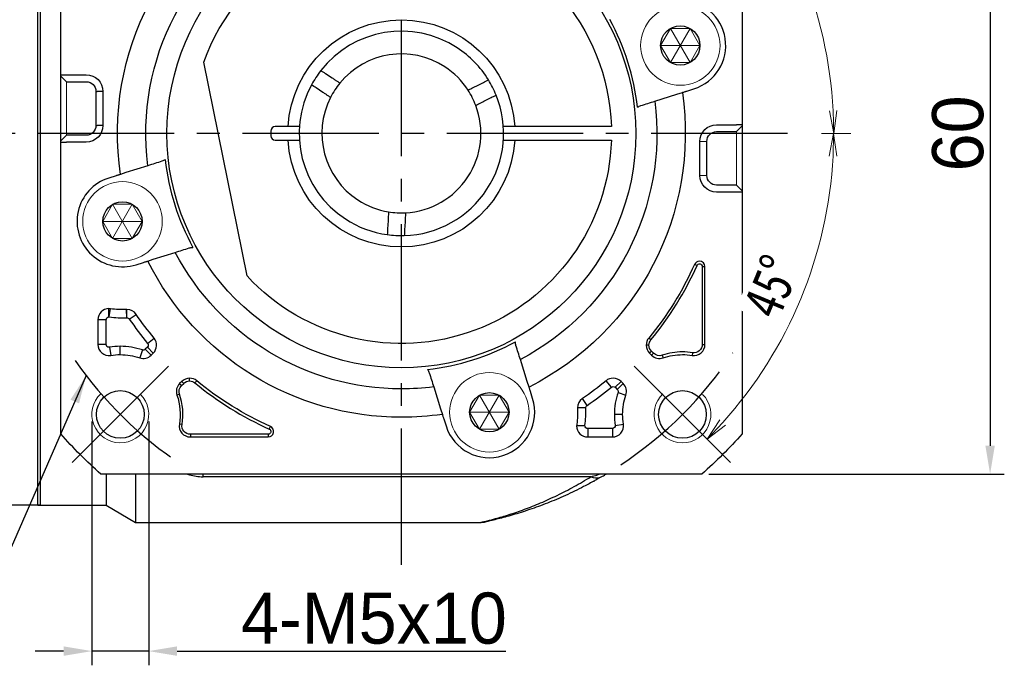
# Model space of a CAD drawing. Header units: millimetres. Extents: x 2421 to 2904, y 79 to 421.
# Tile 3 of 8: x 2468 to 2555, y 238 to 295. Entities that reach past the tile are written whole.
import ezdxf

# ---------------------------------------------------------------- set-up
doc = ezdxf.new("R2010")
doc.units = ezdxf.units.MM
doc.linetypes.add('点画线', pattern=[18, 12, -2, 2, -2])
doc.layers.add('6文字层', color=3, linetype='Continuous')
doc.layers.add('7中心线层', color=7, linetype='点画线')
for name, color, linetype, lineweight in [('尺寸线', 7, 'Continuous', 18), ('粗实线', 7, 'Continuous', 40), ('细实线', 211, 'Continuous', 18)]:
    doc.layers.add(name, color=color, linetype=linetype, lineweight=lineweight)
doc.styles.add('宋体', font='txt', dxfattribs={"width": 0.8})
doc.styles.add('工程字', font='txt')
doc.dimstyles.new('A水平标注', dxfattribs={"dimtxt": 3.5, "dimasz": 2, "dimexe": 1.5, "dimexo": 3, "dimgap": 1.1, "dimtad": 1, "dimtoh": 1, "dimdec": 1, "dimdsep": 46, "dimtxsty": '宋体', "dimblk": 'OPEN', "dimcen": 3, "dimclrd": 3, "dimclre": 3, "dimclrt": 6, "dimadec": 0, "dimazin": 0, "dimtm": 1e-09, "dimtfac": 1, "dimtdec": 1, "dimtix": 1, "dimtmove": 0, "dimatfit": 3, "dimldrblk": 'OPEN', "dimfxl": 1, "dimtfill": 1, "dimtfillclr": 256, "dimlwd": 13, "dimlwe": 13, "dimarcsym": 0})
doc.dimstyles.new('副本 ISO-25', dxfattribs={"dimtxt": 4.5, "dimasz": 2.5, "dimexe": 1.25, "dimexo": 0.625, "dimtad": 1, "dimtxsty": '工程字', "dimcen": 2.5, "dimdle": 5, "dimadec": 0, "dimazin": 0, "dimtfac": 1, "dimtmove": 0, "dimatfit": 3, "dimfxl": 1, "dimtolj": 1, "dimarcsym": 0})

# ---------------------------------------------------------------- blocks, each defined once
blk = doc.blocks.new('*D45')
at = {"layer": '6文字层', "color": 0, "lineweight": -2}
for p, q in [((2474.411, 259.932), (2474.411, 238.464)), ((2479.411, 259.932), (2479.411, 238.464)), ((2471.911, 239.714), (2469.411, 239.714)), ((2479.411, 239.714), (2474.411, 239.714)), ((2481.911, 239.714), (2510.851, 239.714))]:
    blk.add_line(p, q, dxfattribs=at)
at = {"layer": '6文字层', "color": 0}
for points in [[(2471.911, 239.297), (2471.911, 240.131), (2474.411, 239.714)], [(2481.911, 240.131), (2481.911, 239.297), (2479.411, 239.714)]]:
    blk.add_solid(points, dxfattribs=at)
at = {"layer": 'Defpoints', "color": 0}
for p in [(2474.411, 260.557), (2479.411, 260.557), (2474.411, 239.714)]:
    blk.add_point(p, dxfattribs=at)
at = {"layer": '6文字层', "color": 0, "insert": (2499.24, 242.589), "char_height": 4.5, "attachment_point": 5, "style": '工程字'}
blk.add_mtext('\\A1;4-M5x10', dxfattribs=at)
blk = doc.blocks.new('*D46')
at = {"layer": 'Defpoints', "color": 0}
for p in [(2528.117, 315.306), (2528.117, 255.306), (2553.496, 255.306)]:
    blk.add_point(p, dxfattribs=at)
at = {"layer": '尺寸线', "color": 0, "lineweight": -2}
for p, q in [((2528.742, 315.306), (2554.746, 315.306)), ((2553.496, 312.806), (2553.496, 257.806)), ((2528.742, 255.306), (2554.746, 255.306))]:
    blk.add_line(p, q, dxfattribs=at)
at = {"layer": '尺寸线', "color": 0}
for points in [[(2553.912, 312.806), (2553.079, 312.806), (2553.496, 315.306)], [(2553.079, 257.806), (2553.912, 257.806), (2553.496, 255.306)]]:
    blk.add_solid(points, dxfattribs=at)
at = {"layer": '尺寸线', "color": 0, "insert": (2550.671, 285.306), "char_height": 4.5, "attachment_point": 5, "rotation": 90, "style": '工程字'}
blk.add_mtext('\\A1;60', dxfattribs=at)
blk = doc.blocks.new('_Open')
at = {"color": 0, "linetype": 'ByBlock', "lineweight": -2}
for p, q in [((-1, 0.167), (0, 0)), ((-1, -0.167), (0, 0)), ((0, 0), (-1, 0))]:
    blk.add_line(p, q, dxfattribs=at)
blk = doc.blocks.new('*D47')
at = {"color": 3, "lineweight": 13}
blk.add_line((2538.66, 285.306), (2541.23, 285.306), dxfattribs=at)
blk.add_arc((2501.66, 285.306), 38.07, 3.01036, 41.98964, dxfattribs=at)
at = {"layer": 'Defpoints', "color": 0}
for p in [(2530.651, 314.297), (2522.166, 305.812), (2454.873, 285.306), (2535.66, 285.306)]:
    blk.add_point(p, dxfattribs=at)
at = {"color": 3, "lineweight": 13, "xscale": 2, "yscale": 2, "zscale": 2}
for p, rotation in [((2528.58, 312.225), 133.4948193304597), ((2539.73, 285.306), 271.5051806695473)]:
    blk.add_blockref('_Open', p, dxfattribs=dict(at, rotation=rotation))
at = {"color": 6, "insert": (2539.411, 300.943), "char_height": 3.5, "attachment_point": 5, "rotation": 292.5, "style": '宋体', "bg_fill": 3, "box_fill_scale": 1.1, "bg_fill_color": 257, "bg_fill_transparency": 0}
blk.add_mtext('45%%d', dxfattribs=at)
at = {"layer": 'Defpoints', "color": 0}
blk.add_point((2537.345, 298.568), dxfattribs=at)
blk = doc.blocks.new('*D48')
at = {"color": 3, "lineweight": 13}
blk.add_line((2538.66, 285.306), (2541.219, 285.306), dxfattribs=at)
blk.add_arc((2501.66, 285.306), 38.06, 318.0112, 356.9888, dxfattribs=at)
at = {"layer": 'Defpoints', "color": 0}
for p in [(2454.873, 285.306), (2535.66, 285.306), (2539.044, 278.168), (2522.166, 264.8), (2530.651, 256.314)]:
    blk.add_point(p, dxfattribs=at)
at = {"color": 3, "lineweight": 13, "xscale": 2, "yscale": 2, "zscale": 2}
for p, rotation in [((2539.719, 285.306), 88.49440062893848), ((2528.572, 258.394), 226.5055993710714)]:
    blk.add_blockref('_Open', p, dxfattribs=dict(at, rotation=rotation))
at = {"color": 6, "insert": (2534.243, 271.809), "char_height": 3.5, "attachment_point": 5, "rotation": 67.5, "style": '宋体', "bg_fill": 3, "box_fill_scale": 1.1, "bg_fill_color": 257, "bg_fill_transparency": 0}
blk.add_mtext('45%%d', dxfattribs=at)

msp = doc.modelspace()

# ---------------------------------------------------------------- linework, layer by layer
for p, q in [((2471.66, 290.3614), (2471.66, 290.4712)), ((2471.66, 290.4712), (2472.16, 290.4712)), ((2472.16, 290.4712), (2473.91, 290.4712)), ((2471.66, 290.3614), (2472.16, 289.8626)), ((2471.66, 289.3638), (2471.66, 290.3614)), ((2472.16, 289.8626), (2473.91, 289.8626)), ((2471.66, 285.646), (2471.66, 289.3638)), ((2474.7677, 289.0049), (2474.8774, 289.0049)), ((2474.7677, 289.0049), (2474.7677, 286.0049)), ((2475.3762, 289.0049), (2474.8774, 289.0049)), ((2475.3762, 289.0049), (2475.3762, 286.0049)), ((2471.66, 284.6484), (2471.66, 285.646)), ((2474.7677, 286.0049), (2474.8774, 286.0049)), ((2475.3762, 286.0049), (2474.8774, 286.0049)), ((2529.41, 286.0727), (2531.16, 286.0727)), ((2529.41, 285.4642), (2531.16, 285.4642)), ((2531.66, 286.0727), (2531.16, 286.0727)), ((2531.66, 285.963), (2531.16, 285.4642)), ((2531.66, 286.0727), (2531.66, 285.963)), ((2531.66, 285.963), (2531.66, 284.9654)), ((2471.66, 284.6484), (2472.16, 285.1472)), ((2471.66, 284.5387), (2471.66, 284.6484)), ((2471.66, 284.5387), (2472.16, 284.5387)), ((2473.91, 285.1472), (2472.16, 285.1472)), ((2473.91, 284.5387), (2472.16, 284.5387)), ((2527.9437, 281.6065), (2527.9437, 284.6065)), ((2528.5523, 281.6065), (2528.5523, 284.6065)), ((2531.66, 284.9654), (2531.66, 281.2476)), ((2531.66, 281.2476), (2531.66, 280.25)), ((2531.16, 280.7488), (2529.41, 280.7488)), ((2531.16, 280.1402), (2529.41, 280.1402)), ((2531.66, 280.25), (2531.16, 280.7488)), ((2531.66, 280.1402), (2531.16, 280.1402)), ((2531.66, 280.25), (2531.66, 280.1402)), ((2527.691, 273.6775), (2527.4713, 273.7756)), ((2528.1498, 273.5797), (2528.3904, 273.5797)), ((2528.1498, 273.5797), (2528.1498, 266.7262)), ((2528.3904, 266.7262), (2528.3904, 273.5797)), ((2475.91, 269.1442), (2475.91, 269.8746)), ((2475.9441, 269.1421), (2476.0435, 269.8654)), ((2477.486, 269.0715), (2477.453, 269.801)), ((2477.4973, 269.0718), (2477.4973, 269.802)), ((2474.9295, 268.8941), (2474.9295, 266.7262)), ((2475.6596, 268.8941), (2474.9295, 268.8941)), ((2475.6596, 266.7262), (2475.6596, 268.8941)), ((2477.7041, 268.9625), (2478.3073, 269.374)), ((2479.317, 266.8186), (2479.8796, 267.284)), ((2523.6258, 267.1306), (2523.4403, 267.284)), ((2475.6596, 266.7262), (2474.9295, 266.7262)), ((2475.9501, 266.4792), (2476.067, 265.7584)), ((2476.9112, 265.8265), (2476.9112, 266.5566)), ((2478.8542, 266.2333), (2478.6178, 265.5425)), ((2479.3012, 266.482), (2479.1123, 266.2931)), ((2479.1123, 266.2931), (2479.6286, 265.7768)), ((2479.3012, 266.482), (2479.8175, 265.9657)), ((2523.456, 266.659), (2523.2153, 266.659)), ((2528.1498, 266.7262), (2528.3904, 266.7262)), ((2479.6286, 265.7768), (2479.8175, 265.9657)), ((2523.6726, 266.1359), (2523.5025, 265.9657)), ((2523.5025, 265.9657), (2523.6913, 265.7768)), ((2523.8615, 265.947), (2523.6726, 266.1359)), ((2523.8615, 265.947), (2523.6913, 265.7768)), ((2524.6242, 265.7702), (2524.7021, 265.5425)), ((2527.2914, 265.996), (2527.2529, 265.7584)), ((2483.0132, 263.5097), (2483.0132, 263.7504)), ((2482.3199, 263.4632), (2482.1311, 263.2744)), ((2482.3013, 263.1042), (2482.1311, 263.2744)), ((2482.3013, 263.1042), (2482.4901, 263.293)), ((2482.4901, 263.293), (2482.3199, 263.4632)), ((2483.4849, 263.3399), (2483.6383, 263.5253)), ((2520.1471, 262.9628), (2519.6816, 263.5253)), ((2520.4837, 262.9469), (2521, 263.4632)), ((2520.4837, 262.9469), (2520.6725, 262.7581)), ((2520.6725, 262.7581), (2521.1888, 263.2744)), ((2521.1888, 263.2744), (2521, 263.4632)), ((2482.1245, 262.3415), (2481.8967, 262.2635)), ((2518.0031, 261.3499), (2517.5916, 261.953)), ((2520.7324, 262.5), (2521.4232, 262.2635)), ((2517.8939, 261.1431), (2517.1637, 261.1431)), ((2521.1392, 260.557), (2520.409, 260.557)), ((2482.3502, 259.6742), (2482.1127, 259.7128)), ((2490.0317, 259.2747), (2490.1299, 259.4944)), ((2517.8214, 259.5557), (2517.0911, 259.5557)), ((2520.2394, 259.3054), (2518.0716, 259.3054)), ((2518.0716, 259.3054), (2518.0716, 258.5752)), ((2520.2394, 259.3054), (2520.2394, 258.5752)), ((2520.4865, 259.5958), (2521.2072, 259.7128)), ((2489.9339, 258.8159), (2483.0805, 258.8159)), ((2483.0805, 258.8159), (2483.0805, 258.5752)), ((2483.0805, 258.5752), (2489.9339, 258.5752)), ((2489.9339, 258.8159), (2489.9339, 258.5752)), ((2518.0716, 258.5752), (2520.2394, 258.5752)), ((2484.1957, 255.0712), (2484.1957, 255.3057)), ((2518.3488, 255.0712), (2484.1957, 255.0712))]:
    msp.add_line(p, q)
for centre in [(2526.2182, 293.0489), (2477.1017, 277.5625), (2509.4031, 260.7475)]:
    msp.add_circle(centre, 1.7321)
at = {"extrusion": (0, 0, -1)}
for centre, radius, start, end in [((-2473.91, 289.0049), 1.4663, 90, 180), ((-2473.91, 289.0049), 0.8577, 90, 180), ((-2473.91, 286.0049), 1.4663, 180, 270), ((-2473.91, 286.0049), 0.8577, 180, 270), ((-2529.41, 284.6065), 1.4663, 0, 90), ((-2529.41, 284.6065), 0.8577, 0, 90), ((-2529.41, 281.6065), 1.4663, 270, 0), ((-2529.41, 281.6065), 0.8577, 270, 0), ((-2501.66, 285.3057), 28.2695, 204.070615, 219.60525), ((-2477.1017, 277.5625), 7.7695, 267.40882, 277.82827), ((-2501.66, 285.3057), 28.2695, 320.39475, 325.697413), ((-2524.1958, 266.659), 0.7398, 0, 39.60525), ((-2524.1958, 266.659), 0.7398, 315, 0), ((-2527.41, 266.7262), 0.7398, 180, 279.218623), ((-2476.9112, 260.557), 5.2695, 80.781377, 90), ((-2476.9112, 260.557), 5.2695, 90, 108.896119), ((-2524.3846, 266.4701), 0.7398, 251.103881, 315), ((-2526.4087, 260.557), 5.2695, 71.103881, 90), ((-2526.4087, 260.557), 5.2695, 90, 99.218623), ((-2482.8244, 262.5811), 0.7398, 341.103881, 45), ((-2483.0132, 262.7699), 0.7398, 45, 90), ((-2483.0132, 262.7699), 0.7398, 90, 129.60525), ((-2501.66, 285.3057), 28.2695, 294.070615, 309.60525), ((-2501.66, 285.3057), 28.2695, 230.39475, 235.697413), ((-2476.9112, 260.557), 5.2695, 161.103881, 189.218623), ((-2526.4087, 260.557), 5.2695, 0, 18.896119), ((-2509.4031, 260.7475), 7.7695, 177.40882, 187.82827), ((-2526.4087, 260.557), 5.2695, 350.781377, 0), ((-2483.0805, 259.5557), 0.7398, 270, 9.218623)]:
    msp.add_arc(centre, radius, start, end, dxfattribs=at)
for centre, radius, start, end in [((2527.91, 273.5797), 0.4805, 90, 155.929385), ((2527.91, 273.5797), 0.4805, 0, 90), ((2501.66, 285.3057), 28.5102, 320.39475, 335.929385), ((2475.91, 268.8941), 0.9805, 90, 180), ((2475.91, 268.8941), 0.9805, 82.17173, 90), ((2477.4973, 268.8215), 0.9805, 90, 92.59118), ((2477.4973, 268.8215), 0.9805, 34.302587, 90), ((2477.1017, 277.5625), 8.4997, 262.17173, 272.59118), ((2501.66, 285.3057), 28.9997, 214.302587, 219.60525), ((2479.1242, 266.659), 0.9805, 315, 39.60525), ((2524.1958, 266.659), 0.9805, 140.39475, 180), ((2475.91, 266.7262), 0.9805, 180, 279.218623), ((2476.9112, 260.557), 5.9997, 90, 99.218623), ((2476.9112, 260.557), 5.9997, 71.103881, 90), ((2524.1958, 266.659), 0.9805, 180, 225), ((2527.41, 266.7262), 0.9805, 260.781377, 0), ((2478.9353, 266.4701), 0.9805, 251.103881, 315), ((2524.3846, 266.4701), 0.9805, 225, 288.896119), ((2526.4087, 260.557), 5.5102, 90, 108.896119), ((2526.4087, 260.557), 5.5102, 80.781377, 90), ((2483.0132, 262.7699), 0.9805, 90, 135), ((2483.0132, 262.7699), 0.9805, 50.39475, 90), ((2520.3067, 262.7699), 0.9805, 90, 129.60525), ((2520.3067, 262.7699), 0.9805, 45, 90), ((2482.8244, 262.5811), 0.9805, 135, 198.896119), ((2501.66, 285.3057), 28.5102, 230.39475, 245.929385), ((2501.66, 285.3057), 28.9997, 304.302587, 309.60525), ((2520.4955, 262.5811), 0.9805, 341.103881, 45), ((2476.9112, 260.557), 5.5102, 350.781377, 18.896119), ((2518.1442, 261.1431), 0.9805, 124.302587, 180), ((2526.4087, 260.557), 5.9997, 161.103881, 180), ((2518.1442, 261.1431), 0.9805, 180, 182.59118), ((2509.4031, 260.7475), 8.4997, 352.17173, 2.59118), ((2526.4087, 260.557), 5.9997, 180, 189.218623), ((2483.0805, 259.5557), 0.9805, 170.781377, 270), ((2489.9339, 259.0557), 0.4805, 270, 65.929385), ((2518.0716, 259.5557), 0.9805, 172.17173, 180), ((2518.0716, 259.5557), 0.9805, 180, 270), ((2520.2394, 259.5557), 0.9805, 270, 9.218623)]:
    msp.add_arc(centre, radius, start, end)
msp.add_ellipse((2518.3488, 256.8367), major_axis=(-1.0114, 1.7254), ratio=0.6888272, start_param=2.4365012, end_param=2.9666747)
for points, knots in [([(2527.691, 273.6775), (2527.7227, 273.7207), (2527.7859, 273.807), (2527.9631, 273.829), (2528.1159, 273.7367), (2528.1385, 273.6321), (2528.1498, 273.5797)], [0, 0, 0, 0, 0.2504474, 0.5, 0.7495526, 1, 1, 1, 1]), ([(2475.6596, 268.8941), (2475.6758, 268.9618), (2475.708, 269.0967), (2475.8429, 269.1284), (2475.91, 269.1442)], [0, 0, 0, 0, 0.5025738, 1, 1, 1, 1]), ([(2477.4973, 269.0718), (2477.5385, 269.0663), (2477.6208, 269.0554), (2477.6763, 268.9935), (2477.7041, 268.9625)], [0, 0, 0, 0, 0.499116, 1, 1, 1, 1]), ([(2475.9501, 266.4792), (2475.9368, 266.4777), (2475.8605, 266.4695), (2475.7063, 266.5311), (2475.6752, 266.6611), (2475.6596, 266.7262)], [0, 0, 0, 0, 0.0952819, 0.5467814, 1, 1, 1, 1]), ([(2479.1123, 266.2931), (2479.0741, 266.2657), (2479.0202, 266.2269), (2478.9264, 266.2164), (2478.8811, 266.227), (2478.8542, 266.2333)], [0, 0, 0, 0, 0.4976567, 0.7030632, 1, 1, 1, 1]), ([(2479.317, 266.8186), (2479.3467, 266.7609), (2479.4061, 266.6457), (2479.3362, 266.5366), (2479.3012, 266.482)], [0, 0, 0, 0, 0.5, 1, 1, 1, 1]), ([(2520.1471, 262.9628), (2520.2047, 262.9925), (2520.32, 263.0519), (2520.4291, 262.9819), (2520.4837, 262.9469)], [0, 0, 0, 0, 0.5, 1, 1, 1, 1]), ([(2517.8939, 261.1431), (2517.8993, 261.1842), (2517.9102, 261.2666), (2517.9721, 261.3221), (2518.0031, 261.3499)], [0, 0, 0, 0, 0.499116, 1, 1, 1, 1]), ([(2490.0317, 259.2747), (2490.075, 259.243), (2490.1613, 259.1797), (2490.1832, 259.0026), (2490.0909, 258.8497), (2489.9863, 258.8272), (2489.9339, 258.8159)], [0, 0, 0, 0, 0.2504474, 0.5, 0.7495526, 1, 1, 1, 1]), ([(2518.0716, 259.3054), (2518.0038, 259.3216), (2517.869, 259.3537), (2517.8372, 259.4886), (2517.8214, 259.5557)], [0, 0, 0, 0, 0.5025738, 1, 1, 1, 1]), ([(2520.4865, 259.5958), (2520.4786, 259.5191), (2520.4629, 259.3656), (2520.3139, 259.3254), (2520.2394, 259.3054)], [0, 0, 0, 0, 0.500011, 1, 1, 1, 1]), ([(2482.8357, 255.2964), (2482.8938, 255.2766), (2482.953, 255.2577), (2483.1907, 255.1882), (2483.38, 255.1457), (2483.78, 255.0868), (2483.985, 255.0712), (2484.1957, 255.0712)], [0, 0, 0, 0, 0.1454819, 0.1454819, 0.572741, 0.572741, 1, 1, 1, 1]), ([(2508.8906, 251.1109), (2508.9296, 251.1202), (2509.1825, 251.181), (2509.8936, 251.36), (2511.1241, 251.721), (2512.4876, 252.1869), (2513.9155, 252.752), (2515.3828, 253.4186), (2516.8657, 254.1799), (2517.8541, 254.774), (2518.3488, 255.0712)], [0, 0, 0, 0, 0.0287584, 0.1679333, 0.3071957, 0.4454802, 0.5836293, 0.7220356, 0.8609002, 1, 1, 1, 1]), ([(2518.3488, 255.0712), (2518.5269, 255.1241), (2518.8014, 255.2056), (2519.0199, 255.2733), (2519.0639, 255.2869), (2519.0683, 255.2883)], [0, 0, 0, 0, 0.6302264, 0.9714081, 1, 1, 1, 1]), ([(2508.6586, 251.0563), (2508.6541, 251.0552), (2508.6475, 251.0537), (2508.7081, 251.0677), (2508.8347, 251.0975), (2508.8906, 251.1109)], [0, 0, 0, 0, 0.0002341, 0.6278325, 1, 1, 1, 1])]:
    msp.add_open_spline(points, degree=3, knots=knots)
for points, degree in [([(2475.91, 269.1442), (2475.9214, 269.1443), (2475.9328, 269.1436), (2475.9441, 269.1421)], 3), ([(2477.486, 269.0715), (2477.4973, 269.0718)], 1), ([(2520.6725, 262.7581), (2520.7009, 262.7193), (2520.7575, 262.6418), (2520.7407, 262.5473), (2520.7324, 262.5)], 3), ([(2517.8941, 261.1318), (2517.8939, 261.1431)], 1), ([(2517.8214, 259.5557), (2517.8214, 259.5671), (2517.8221, 259.5785), (2517.8236, 259.5898)], 3)]:
    msp.add_open_spline(points, degree=degree)
at = {"layer": '7中心线层'}
for p, q in [((2501.66, 247.3057), (2501.66, 323.3057)), ((2535.66, 285.3057), (2454.8726, 285.3057)), ((2481.1539, 264.7996), (2471.9615, 255.6072)), ((2522.1661, 264.7996), (2530.6513, 256.3143))]:
    msp.add_line(p, q, dxfattribs=at)
for start, end in [(214.822638, 236.478341), (303.521659, 326.478341)]:
    msp.add_arc((2501.66, 285.3057), 35, start, end, dxfattribs=at)
at = {"layer": '尺寸线'}
for p, q in [((2472.16, 289.8626), (2472.16, 285.1472)), ((2531.16, 285.4642), (2531.16, 280.7488)), ((2528.5523, 284.6065), (2527.9437, 284.6065)), ((2528.5523, 281.6065), (2527.9437, 281.6065))]:
    msp.add_line(p, q, dxfattribs=at)
at = {"layer": '尺寸线', "color": 7}
for centre in [(2476.9112, 260.557), (2526.4087, 260.557)]:
    msp.add_arc(centre, 2.5, 133.387088, 45.024333, dxfattribs=at)
at = {"layer": '粗实线', "linetype": 'Continuous', "lineweight": 30}
for p, q in [((2469.66, 252.5557), (2469.66, 318.0557)), ((2469.8599, 318.0557), (2469.8599, 252.5557)), ((2471.66, 284.6484), (2471.66, 311.7632)), ((2471.66, 284.6484), (2471.66, 311.7632)), ((2531.66, 311.7632), (2531.66, 280.1402)), ((2531.66, 311.7632), (2531.66, 280.1402)), ((2488.0672, 272.7563), (2484.2527, 291.5698)), ((2495.5705, 290.18), (2494.982, 290.5645)), ((2508.2486, 289.4806), (2508.8759, 289.798)), ((2494.7501, 288.9242), (2494.1616, 289.3087)), ((2523.9796, 288.1489), (2525.9153, 288.7593)), ((2525.9153, 288.7593), (2526.3985, 288.9116)), ((2526.7849, 289.0335), (2527.421, 289.234)), ((2508.9259, 288.1422), (2509.5532, 288.4596)), ((2490.16, 285.5057), (2490.16, 285.1057)), ((2491.678, 285.9057), (2490.56, 285.9057)), ((2520.1502, 285.9057), (2511.6419, 285.9057)), ((2471.66, 258.8482), (2471.66, 284.5387)), ((2471.66, 258.8482), (2471.66, 284.5387)), ((2490.56, 284.7057), (2491.678, 284.7057)), ((2511.6419, 284.7057), (2520.1502, 284.7057)), ((2477.4046, 281.8521), (2476.9214, 281.6998)), ((2479.3403, 282.4625), (2477.4046, 281.8521)), ((2476.535, 281.578), (2475.8989, 281.3774)), ((2531.66, 280.1402), (2531.66, 258.8482)), ((2531.66, 280.1402), (2531.66, 258.8482)), ((2500.4834, 277.5949), (2500.4447, 276.893)), ((2501.9812, 277.5123), (2501.9424, 276.8104)), ((2479.8102, 274.2224), (2481.746, 274.8327)), ((2479.327, 274.07), (2479.8102, 274.2224)), ((2478.3046, 273.7477), (2478.9406, 273.9482)), ((2512.7433, 263.456), (2512.1329, 265.3917)), ((2504.5032, 262.9861), (2505.1135, 261.0503)), ((2512.8956, 262.9728), (2512.7433, 263.456)), ((2513.218, 261.9503), (2513.0174, 262.5864)), ((2505.1135, 261.0503), (2505.2659, 260.5671)), ((2505.3877, 260.1807), (2505.5883, 259.5447)), ((2528.1175, 255.3057), (2475.2024, 255.3057)), ((2528.1175, 255.3057), (2475.2024, 255.3057)), ((2475.6599, 255.3057), (2475.6599, 252.5557)), ((2478.258, 255.3053), (2478.258, 251.0557)), ((2469.66, 252.5557), (2454.9712, 252.5557)), ((2469.6599, 252.5557), (2475.6599, 252.5557)), ((2469.8599, 252.5557), (2469.6599, 252.5557)), ((2475.6599, 252.5557), (2478.258, 251.0557)), ((2478.258, 251.0557), (2508.6751, 251.0557))]:
    msp.add_line(p, q, dxfattribs=at)
at = {"layer": '粗实线', "color": 0, "lineweight": 30}
for centre in [(2476.9112, 260.557), (2526.4087, 260.557)]:
    msp.add_circle(centre, 2.1, dxfattribs=at)
at = {"layer": '粗实线', "linetype": 'Continuous', "lineweight": 30, "extrusion": (0, 0, -1)}
for radius, start, end in [(25, 351.706896, 63.293104), (22.5, 352.740348, 62.259652), (20.6414, 270, 90), (20.6414, 90, 270), (18.5, 19.791512, 178.141433), (10, 3.439813, 176.560187), (25, 171.706896, 243.293104), (22.5, 172.740348, 242.259652), (18.5, 181.858567, 317.285651), (10, 183.439813, 356.560187), (22.5, 270, 332.259652), (25, 270, 333.293104), (22.5, 262.740348, 270), (25, 261.706896, 270), (40, 311.409622, 318.590378), (40, 311.409622, 318.590378), (40, 221.409622, 228.590378), (40, 221.409622, 228.590378)]:
    msp.add_arc((-2501.66, 285.3057), radius, start, end, dxfattribs=at)
at = {"layer": '粗实线', "linetype": 'Continuous', "lineweight": 30}
for centre, radius, start, end in [((2526.2182, 293.0489), 4, 287.500017, 90), ((2501.66, 285.3057), 20.9162, 6.317702, 28.682298), ((2501.66, 285.3057), 9, 56.84238, 142.062189), ((2501.66, 285.3057), 7, 56.84238, 140.691741), ((2501.66, 285.3057), 7, 56.84238, 140.691741), ((2501.66, 285.3057), 9, 31.622572, 56.84238), ((2501.66, 285.3057), 9, 142.061948, 151.622258), ((2501.66, 285.3057), 7, 32.99302, 56.84238), ((2501.66, 285.3057), 7, 32.99302, 56.84238), ((2501.66, 285.3057), 9, 151.622572, 236.84238), ((2501.66, 285.3057), 9, 22.062552, 31.622862), ((2501.66, 285.3057), 7, 152.99302, 236.84238), ((2501.66, 285.3057), 9, 271.622572, 22.062189), ((2501.66, 285.3057), 7, 272.99302, 20.691741), ((2490.56, 285.5057), 0.4, 90, 180), ((2490.56, 285.1057), 0.4, 180, 270), ((2501.66, 285.3057), 20.9162, 186.317702, 208.682298), ((2477.1017, 277.5625), 4, 107.5, 287.5), ((2501.66, 285.3057), 7, 236.84238, 260.691741), ((2501.66, 285.3057), 9, 236.84238, 262.062189), ((2501.66, 285.3057), 9, 262.063596, 271.621213), ((2501.66, 285.3057), 20.9162, 276.317702, 298.682298), ((2509.4031, 260.7475), 4, 197.500017, 17.5)]:
    msp.add_arc(centre, radius, start, end, dxfattribs=at)
for centre, major_axis, ratio, start_param, end_param in [((2518.3488, 256.8367), (-1.0114, 1.7254), 0.6888272, 2.966675, 3.1415927), ((2508.7169, 253.0691), (0.4277, -1.9537), 0.9910457, 6.0657882, 6.2831853)]:
    msp.add_ellipse(centre, major_axis=major_axis, ratio=ratio, start_param=start_param, end_param=end_param, dxfattribs=at)
for points, degree in [([(2494.982, 290.5645), (2494.8419, 290.656), (2494.7019, 290.7475), (2494.5619, 290.839)], 3), ([(2494.1616, 289.3087), (2494.0215, 289.4002), (2493.8815, 289.4917), (2493.7414, 289.5832)], 3), ([(2496.2437, 289.7402), (2495.9277, 289.3541), (2495.6498, 288.9289), (2495.4233, 288.4844)], 3), ([(2508.8759, 289.798), (2509.0251, 289.8735), (2509.1744, 289.9491), (2509.3236, 290.0246)], 3), ([(2508.2084, 287.7791), (2508.0321, 288.2458), (2507.8028, 288.699), (2507.5311, 289.1175)], 3), ([(2509.5532, 288.4596), (2509.7024, 288.5352), (2509.8517, 288.6107), (2510.0009, 288.6862)], 3), ([(2522.7476, 287.7605), (2523.1587, 287.8901), (2523.5693, 288.0196), (2523.9796, 288.1489)], 3), ([(2522.4491, 287.6073), (2522.5461, 287.6799), (2522.6459, 287.7284), (2522.7476, 287.7605)], 3), ([(2480.5723, 282.8509), (2480.1612, 282.7213), (2479.7506, 282.5918), (2479.3403, 282.4625)], 3), ([(2480.8708, 283.0041), (2480.7738, 282.9315), (2480.674, 282.883), (2480.5723, 282.8509)], 3), ([(2500.4447, 276.893), (2500.4355, 276.726), (2500.4263, 276.559), (2500.4171, 276.3919)], 3), ([(2501.9424, 276.8104), (2501.9332, 276.6434), (2501.924, 276.4763), (2501.9148, 276.3093)], 3), ([(2481.746, 274.8327), (2482.1562, 274.9621), (2482.5669, 275.0916), (2482.9779, 275.2212)], 3), ([(2482.9779, 275.2212), (2483.0707, 275.2504), (2483.1701, 275.2674), (2483.2786, 275.2674)], 3), ([(2483.2786, 275.2674), (2483.2891, 275.2674), (2483.2997, 275.2673), (2483.3103, 275.2669)], 3), ([(2511.7445, 266.6237), (2511.7124, 266.7254), (2511.6949, 266.835), (2511.6987, 266.9561)], 3), ([(2512.1329, 265.3917), (2512.0036, 265.802), (2511.8741, 266.2126), (2511.7445, 266.6237)], 3), ([(2503.9616, 264.5166), (2504.0342, 264.4196), (2504.0827, 264.3198), (2504.1148, 264.218)], 3), ([(2504.1148, 264.218), (2504.2444, 263.807), (2504.3738, 263.3963), (2504.5032, 262.9861)], 3), ([(2518.5449, 254.6481), (2519.138, 255.0164)], 1), ([(2519.3603, 255.1113), (2519.4772, 255.1799), (2519.5878, 255.2457), (2519.6876, 255.3057)], 3), ([(2508.8104, 251.0668), (2508.8159, 251.0544), (2508.9974, 251.089)], 2)]:
    msp.add_open_spline(points, degree=degree, dxfattribs=at)
for points, knots in [([(2496.2456, 289.7389), (2496.2418, 289.7414), (2496.2308, 289.7486), (2496.1813, 289.7809), (2496.1441, 289.8052), (2496.0508, 289.8662), (2495.9934, 289.9037), (2495.8663, 289.9867), (2495.7949, 290.0334), (2495.6721, 290.1136), (2495.6212, 290.1469), (2495.5705, 290.18)], [0, 0, 0, 0, 0.2135041, 0.2135041, 0.4269713, 0.4269713, 0.6410212, 0.6410212, 0.8562277, 0.8562277, 1, 1, 1, 1]), ([(2495.4252, 288.4831), (2495.4214, 288.4857), (2495.4104, 288.4928), (2495.3609, 288.5251), (2495.3237, 288.5495), (2495.2304, 288.6104), (2495.173, 288.6479), (2495.0459, 288.7309), (2494.9745, 288.7776), (2494.8517, 288.8578), (2494.8007, 288.8911), (2494.7501, 288.9242)], [0, 0, 0, 0, 0.2135041, 0.2135041, 0.4269713, 0.4269713, 0.6410212, 0.6410212, 0.8562277, 0.8562277, 1, 1, 1, 1]), ([(2507.5291, 289.1164), (2507.5332, 289.1185), (2507.5449, 289.1244), (2507.5976, 289.1511), (2507.6373, 289.1712), (2507.7367, 289.2215), (2507.7979, 289.2525), (2507.9333, 289.321), (2508.0095, 289.3596), (2508.1403, 289.4257), (2508.1946, 289.4532), (2508.2486, 289.4806)], [0, 0, 0, 0, 0.2135041, 0.2135041, 0.4269713, 0.4269713, 0.6410212, 0.6410212, 0.8562277, 0.8562277, 1, 1, 1, 1]), ([(2526.3978, 288.9114), (2526.4022, 288.9128), (2526.4066, 288.9142), (2526.4339, 288.9228), (2526.455, 288.9294), (2526.5079, 288.9461), (2526.5405, 288.9564), (2526.6128, 288.9792), (2526.6536, 288.992), (2526.7247, 289.0145), (2526.7549, 289.024), (2526.7849, 289.0335)], [0, 0, 0, 0, 0.2115356, 0.2115356, 0.4229944, 0.4229944, 0.6356664, 0.6356664, 0.8509644, 0.8509644, 1, 1, 1, 1]), ([(2508.2064, 287.778), (2508.2105, 287.7801), (2508.2222, 287.7861), (2508.2749, 287.8127), (2508.3146, 287.8328), (2508.414, 287.8831), (2508.4752, 287.9141), (2508.6106, 287.9826), (2508.6868, 288.0212), (2508.8176, 288.0874), (2508.8719, 288.1149), (2508.9259, 288.1422)], [0, 0, 0, 0, 0.2135041, 0.2135041, 0.4269713, 0.4269713, 0.6410212, 0.6410212, 0.8562277, 0.8562277, 1, 1, 1, 1]), ([(2492.6823, 285.9057), (2492.6777, 285.9057), (2492.6607, 285.9057), (2492.5867, 285.9057), (2492.531, 285.9057), (2492.3913, 285.9057), (2492.3055, 285.9057), (2492.1157, 285.9057), (2492.0091, 285.9057), (2491.8272, 285.9057), (2491.7524, 285.9057), (2491.678, 285.9057)], [0, 0, 0, 0, 0.2143841, 0.2143841, 0.4287539, 0.4287539, 0.6433501, 0.6433501, 0.8583945, 0.8583945, 1, 1, 1, 1]), ([(2511.6419, 285.9057), (2511.5296, 285.9057), (2511.4158, 285.9057), (2511.2038, 285.9057), (2511.1028, 285.9057), (2510.9275, 285.9057), (2510.8508, 285.9057), (2510.7321, 285.9057), (2510.6884, 285.9057), (2510.6486, 285.9057), (2510.644, 285.9057), (2510.6394, 285.9057)], [0, 0, 0, 0, 0.2155949, 0.2155949, 0.4311982, 0.4311982, 0.6466607, 0.6466607, 0.8617206, 0.8617206, 1, 1, 1, 1]), ([(2491.678, 284.7057), (2491.7903, 284.7057), (2491.9041, 284.7057), (2492.1161, 284.7057), (2492.2171, 284.7057), (2492.3924, 284.7057), (2492.4691, 284.7057), (2492.5879, 284.7057), (2492.6315, 284.7057), (2492.6713, 284.7057), (2492.6759, 284.7057), (2492.6805, 284.7057)], [0, 0, 0, 0, 0.2155949, 0.2155949, 0.4311982, 0.4311982, 0.6466607, 0.6466607, 0.8617206, 0.8617206, 1, 1, 1, 1]), ([(2510.6376, 284.7057), (2510.6422, 284.7057), (2510.6592, 284.7057), (2510.7332, 284.7057), (2510.7889, 284.7057), (2510.9286, 284.7057), (2511.0145, 284.7057), (2511.2042, 284.7057), (2511.3108, 284.7057), (2511.4927, 284.7057), (2511.5675, 284.7057), (2511.6419, 284.7057)], [0, 0, 0, 0, 0.2143841, 0.2143841, 0.4287539, 0.4287539, 0.6433501, 0.6433501, 0.8583945, 0.8583945, 1, 1, 1, 1]), ([(2476.9221, 281.7), (2476.9177, 281.6986), (2476.9133, 281.6972), (2476.886, 281.6886), (2476.8649, 281.682), (2476.812, 281.6653), (2476.7795, 281.655), (2476.7071, 281.6322), (2476.6663, 281.6194), (2476.5952, 281.5969), (2476.565, 281.5874), (2476.535, 281.578)], [0, 0, 0, 0, 0.2115356, 0.2115356, 0.4229944, 0.4229944, 0.6356664, 0.6356664, 0.8509644, 0.8509644, 1, 1, 1, 1]), ([(2500.5279, 278.4002), (2500.5276, 278.3956), (2500.5269, 278.3825), (2500.5236, 278.3235), (2500.5212, 278.2791), (2500.515, 278.1678), (2500.5113, 278.0993), (2500.5029, 277.9478), (2500.4982, 277.8625), (2500.4901, 277.7162), (2500.4868, 277.6554), (2500.4834, 277.5949)], [0, 0, 0, 0, 0.2135041, 0.2135041, 0.4269713, 0.4269713, 0.6410212, 0.6410212, 0.8562277, 0.8562277, 1, 1, 1, 1]), ([(2500.5277, 278.3979), (2500.7763, 278.3649), (2501.1522, 278.3149), (2501.6538, 278.3018), (2501.9037, 278.3108), (2502.0255, 278.3153)], [0, 0, 0, 0, 0.5003656, 0.7564876, 1, 1, 1, 1]), ([(2502.0256, 278.3176), (2502.0253, 278.313), (2502.0246, 278.2999), (2502.0214, 278.2409), (2502.0189, 278.1965), (2502.0128, 278.0852), (2502.009, 278.0167), (2502.0006, 277.8652), (2501.9959, 277.7799), (2501.9879, 277.6336), (2501.9845, 277.5727), (2501.9812, 277.5123)], [0, 0, 0, 0, 0.2135041, 0.2135041, 0.4269713, 0.4269713, 0.6410212, 0.6410212, 0.8562277, 0.8562277, 1, 1, 1, 1]), ([(2478.9406, 273.9482), (2478.9843, 273.962), (2479.0286, 273.9759), (2479.111, 274.0019), (2479.1503, 274.0143), (2479.2182, 274.0357), (2479.2478, 274.0451), (2479.2931, 274.0594), (2479.3096, 274.0646), (2479.3184, 274.0673), (2479.3228, 274.0687), (2479.3272, 274.0701)], [0, 0, 0, 0, 0.2183987, 0.2183987, 0.4368728, 0.4368728, 0.6541149, 0.6541149, 0.8686839, 0.8686839, 1, 1, 1, 1]), ([(2513.0174, 262.5864), (2513.0037, 262.63), (2512.9897, 262.6743), (2512.9637, 262.7567), (2512.9513, 262.796), (2512.9299, 262.8639), (2512.9206, 262.8936), (2512.9063, 262.9389), (2512.9011, 262.9554), (2512.8983, 262.9642), (2512.8969, 262.9686), (2512.8956, 262.973)], [0, 0, 0, 0, 0.2183987, 0.2183987, 0.4368728, 0.4368728, 0.6541149, 0.6541149, 0.8686839, 0.8686839, 1, 1, 1, 1]), ([(2505.2657, 260.5679), (2505.267, 260.5635), (2505.2684, 260.5591), (2505.277, 260.5317), (2505.2837, 260.5107), (2505.3004, 260.4578), (2505.3106, 260.4252), (2505.3334, 260.3529), (2505.3463, 260.3121), (2505.3687, 260.241), (2505.3782, 260.2108), (2505.3877, 260.1807)], [0, 0, 0, 0, 0.2115356, 0.2115356, 0.4229944, 0.4229944, 0.6356664, 0.6356664, 0.8509644, 0.8509644, 1, 1, 1, 1]), ([(2518.6649, 254.7202), (2518.3462, 254.5425), (2517.4966, 254.078), (2516.1049, 253.4107), (2514.5058, 252.733), (2512.9384, 252.1596), (2511.4437, 251.6898), (2510.3312, 251.3928), (2509.6204, 251.2219), (2509.2366, 251.1352), (2509.0365, 251.0918), (2509.1086, 251.1075), (2509.1446, 251.1153)], [0, 0, 0, 0, 0.0779031, 0.2075966, 0.3391669, 0.4705138, 0.6020797, 0.7347162, 0.8008385, 0.8672588, 0.9336462, 1, 1, 1, 1])]:
    msp.add_open_spline(points, degree=3, knots=knots, dxfattribs=at)
at = {"layer": '细实线', "color": 0}
for p, q in [((2527.0842, 294.5489), (2525.3521, 291.5489)), ((2527.0842, 291.5489), (2525.3521, 294.5489)), ((2527.9502, 293.0489), (2524.4861, 293.0489)), ((2477.9678, 279.0625), (2476.2357, 276.0625)), ((2477.9678, 276.0625), (2476.2357, 279.0625)), ((2478.8338, 277.5625), (2475.3697, 277.5625)), ((2510.2692, 262.2475), (2508.5371, 259.2475)), ((2510.2692, 259.2475), (2508.5371, 262.2475)), ((2511.1352, 260.7475), (2507.6711, 260.7475))]:
    msp.add_line(p, q, dxfattribs=at)
for points in [[(2524.4861, 293.0489), (2525.3521, 291.5489), (2527.0842, 291.5489), (2527.9502, 293.0489), (2527.0842, 294.5489), (2525.3521, 294.5489)], [(2475.3697, 277.5625), (2476.2357, 276.0625), (2477.9678, 276.0625), (2478.8338, 277.5625), (2477.9678, 279.0625), (2476.2357, 279.0625)], [(2507.6711, 260.7475), (2508.5371, 259.2475), (2510.2692, 259.2475), (2511.1352, 260.7475), (2510.2692, 262.2475), (2508.5371, 262.2475)]]:
    msp.add_lwpolyline(points, close=True, dxfattribs=at)
for centre in [(2526.2182, 293.0489), (2477.1017, 277.5625), (2509.4031, 260.7475)]:
    msp.add_circle(centre, 3.5, dxfattribs=at)

# ---------------------------------------------------------------- dimensions: what is measured, and where the dimension line sits
at = {"layer": '6文字层'}
dim = msp.add_linear_dim(base=(2474.4112, 239.7141), p1=(2479.4112, 260.557), p2=(2474.4112, 260.557), text='4-M<>x10', dimstyle='副本 ISO-25', override={"dimtxsty": '工程字'}, dxfattribs=at)
dim.commit()
dim.dimension.update_dxf_attribs({"geometry": '*D45', "text_midpoint": (2499.2401, 239.7141), "dimtype": 160})
at = {"layer": '尺寸线'}
dim = msp.add_linear_dim(base=(2553.4957, 255.3057), p1=(2528.1175, 315.3057), p2=(2528.1175, 255.3057), angle=90, dimstyle='副本 ISO-25', dxfattribs=at)
dim.commit()
dim.dimension.update_dxf_attribs({"geometry": '*D46', "text_midpoint": (2550.671, 285.3057)})

# ---------------------------------------------------------------- leaders
at = {"layer": '6文字层'}
msp.add_leader([(2473.9028, 263.9858), (2463.2993, 239.7141), (2453.9821, 239.7141)], dimstyle='副本 ISO-25', override={"dimgap": 0.625, "dimtad": 0}, dxfattribs=at)

# ---------------------------------------------------------------- next in the draw order: dimensions: what is measured, and where the dimension line sits
dim = msp.add_angular_dim_2l(base=(2537.3454, 298.5677), line1=((2535.66, 285.3057), (2454.8726, 285.3057)), line2=((2522.1661, 305.8118), (2530.6513, 314.2971)), dimstyle='A水平标注')
dim.commit()
dim.dimension.update_dxf_attribs({"geometry": '*D47', "text_midpoint": (2539.411, 300.9427)})

# ---------------------------------------------------------------- next in the draw order: dimensions: what is measured, and where the dimension line sits
dim = msp.add_angular_dim_2l(base=(2539.0441, 278.1677), line1=((2535.66, 285.3057), (2454.8726, 285.3057)), line2=((2522.1661, 264.7996), (2530.6513, 256.3143)), dimstyle='A水平标注')
dim.commit()
dim.dimension.update_dxf_attribs({"geometry": '*D48', "text_midpoint": (2534.2435, 271.8092)})

doc.saveas('drawing.dxf')
